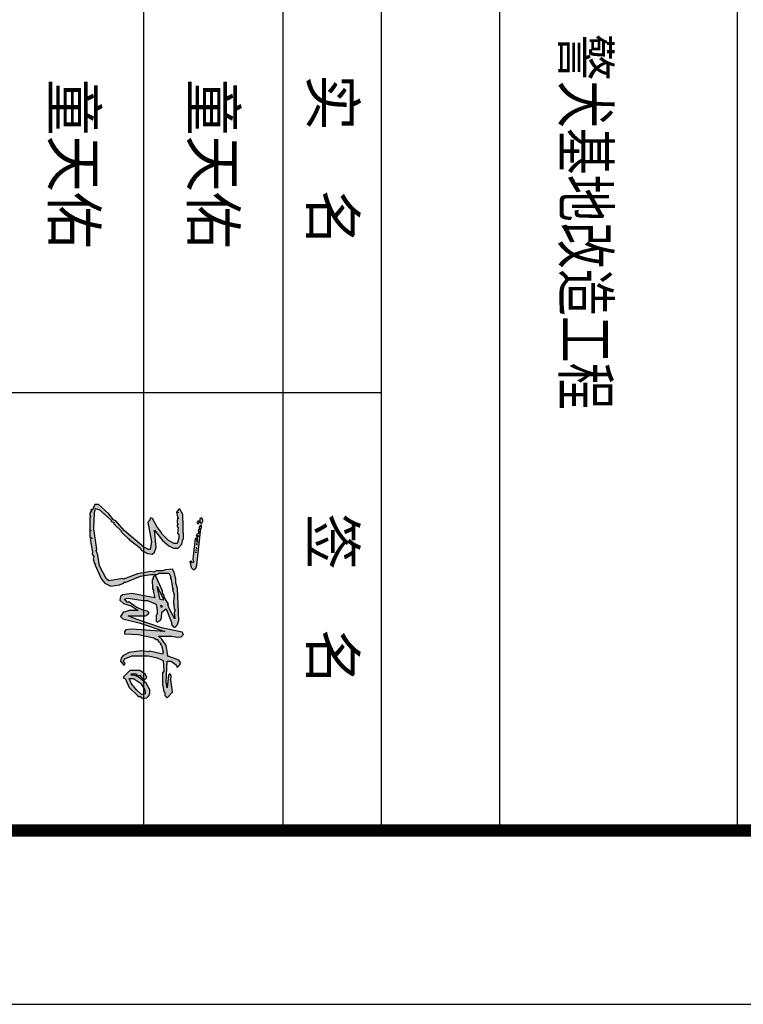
# Model space of a CAD drawing. Extents: x -424536 to -66822, y 139826 to 492209.
# Tile 16 of 69: x -248658 to -239501, y 139826 to 152290. Entities that reach past the tile are written whole.
import ezdxf
from ezdxf.enums import TextEntityAlignment as Align

# ---------------------------------------------------------------- set-up
doc = ezdxf.new("R2010")
doc.units = 0
doc.header["$LTSCALE"] = 1000
doc.header["$MEASUREMENT"] = 0
doc.layers.add('4', color=4, linetype='Continuous')
doc.layers.add('图框', color=3, linetype='Continuous')
doc.styles.add('图框', font='txt', dxfattribs={"width": 0.8})

# ---------------------------------------------------------------- blocks, each defined once
blk = doc.blocks.new('A$C44332A59')
at = {"linetype": 'Continuous'}
h = blk.add_hatch(color=0, dxfattribs=at)
h.paths.add_polyline_path([(104, 184), (41, 191), (40, 192), (36, 192), (36, 189), (37, 190), (39, 188), (43, 188), (44, 186), (48, 188), (47, 187), (50, 187), (52, 183), (55, 184), (53, 185), (53, 187), (57, 184), (65, 185), (57, 183), (59, 181), (94, 177), (99, 178), (100, 176), (97, 174), (98, 172), (108, 174), (112, 178), (109, 182)])
h.paths.add_polyline_path([(33, 192), (30, 193), (29, 194), (26, 194), (23, 192), (24, 189), (30, 189)])
h.paths.add_polyline_path([(33, 187), (31, 188), (30, 189), (28, 186), (32, 184)])
h.paths.add_polyline_path([(68, 158), (60, 160), (59, 161), (17, 160), (8, 155), (8, 153), (13, 149), (21, 151), (31, 150), (34, 152), (35, 150), (38, 150), (40, 152), (49, 151), (52, 153), (58, 153), (67, 150), (67, 145), (62, 135), (50, 123), (49, 124), (38, 115), (24, 108), (23, 104), (27, 103), (30, 100), (64, 106), (77, 104), (77, 101), (73, 93), (45, 60), (28, 45), (26, 41), (16, 33), (0, 15), (0, 9), (10, 4), (8, 3), (16, 0), (19, 0), (21, 2), (22, 0), (56, 0), (58, 4), (60, 1), (81, 5), (85, 4), (89, 7), (93, 6), (101, 8), (101, 10), (103, 9), (128, 20), (135, 26), (140, 36), (138, 51), (135, 58), (133, 59), (134, 61), (123, 87), (120, 105), (120, 115), (118, 119), (118, 136), (124, 139), (126, 138), (129, 140), (144, 142), (145, 144), (146, 142), (155, 145), (167, 144), (179, 145), (181, 147), (186, 145), (196, 146), (182, 138), (172, 134), (171, 135), (159, 128), (156, 128), (152, 125), (148, 125), (122, 113), (124, 109), (128, 109), (129, 107), (145, 108), (148, 110), (149, 109), (160, 112), (153, 72), (155, 57), (158, 53), (164, 52), (170, 58), (174, 71), (182, 83), (182, 68), (185, 59), (184, 58), (192, 53), (196, 57), (203, 85), (218, 129), (214, 72), (215, 62), (218, 60), (222, 60), (223, 84), (229, 110), (232, 114), (232, 117), (236, 118), (238, 122), (240, 121), (242, 123), (253, 126), (257, 125), (252, 103), (253, 101), (251, 89), (254, 68), (260, 57), (264, 54), (269, 53), (275, 58), (275, 60), (273, 61), (269, 58), (265, 60), (260, 73), (260, 101), (263, 116), (268, 126), (286, 127), (289, 125), (309, 125), (321, 127), (323, 129), (328, 129), (332, 133), (322, 142), (301, 139), (295, 140), (291, 138), (293, 135), (315, 133), (305, 131), (269, 133), (269, 140), (276, 149), (280, 150), (275, 155), (271, 156), (267, 153), (260, 133), (259, 134), (242, 131), (231, 124), (226, 118), (226, 141), (228, 151), (227, 157), (223, 161), (219, 159), (212, 123), (197, 80), (191, 66), (191, 96), (189, 100), (186, 102), (183, 99), (182, 93), (176, 80), (167, 67), (168, 65), (162, 60), (161, 66), (165, 92), (165, 99), (171, 114), (182, 116), (187, 116), (191, 114), (200, 114), (202, 116), (199, 121), (195, 123), (185, 124), (179, 131), (201, 140), (207, 141), (211, 146), (206, 151), (199, 153), (144, 151), (135, 148), (128, 148), (116, 145), (111, 142), (112, 130), (114, 125), (114, 114), (116, 110), (115, 105), (119, 82), (128, 58), (127, 57), (131, 33), (127, 28), (105, 17), (87, 14), (79, 11), (77, 12), (42, 7), (14, 8), (7, 10), (9, 17), (27, 37), (29, 37), (31, 42), (33, 41), (34, 44), (35, 43), (44, 53), (48, 55), (60, 68), (75, 87), (78, 88), (84, 99), (85, 107), (82, 111), (74, 114), (44, 111), (62, 125), (71, 136), (75, 144), (75, 152)])
h.paths.add_polyline_path([(141, 116), (162, 126), (164, 126), (163, 121)], flags=16)
h.paths.add_polyline_path([(173, 122), (174, 124), (176, 124), (177, 123)], flags=17)
h.paths.add_polyline_path([(332, 98), (328, 102), (326, 102), (325, 103), (318, 103), (307, 97), (296, 83), (293, 76), (293, 71), (291, 72), (291, 79), (294, 83), (293, 87), (296, 87), (298, 91), (302, 93), (297, 98), (292, 96), (285, 86), (285, 69), (296, 58), (298, 58), (299, 61), (314, 68), (328, 82), (330, 85), (329, 86), (333, 91)])
h.paths.add_polyline_path([(323, 95), (325, 95), (326, 89), (319, 81), (308, 72), (299, 68), (299, 75), (307, 87), (317, 94)], flags=16)
at = {"linetype": 'Continuous', "elevation": 13595379}
for points in [[(30, 193), (29, 194), (26, 194), (23, 192), (24, 189), (30, 189), (33, 192), (30, 193)], [(31, 188), (30, 189), (28, 186), (32, 184), (33, 187), (31, 188)], [(41, 191), (40, 192), (36, 192), (36, 189), (37, 190), (39, 188), (43, 188), (44, 186), (48, 188), (47, 187), (50, 187), (52, 183), (55, 184), (53, 185), (53, 187), (57, 184), (65, 185), (57, 183), (59, 181), (94, 177), (99, 178), (100, 176), (97, 174), (98, 172), (108, 174), (112, 178), (109, 182), (104, 184), (41, 191)], [(67, 184), (69, 184), (67, 184)], [(74, 183), (76, 184), (74, 183)], [(78, 183), (79, 183), (78, 183)], [(81, 182), (83, 182), (81, 182)], [(60, 160), (59, 161), (17, 160), (8, 155), (8, 153), (13, 149), (21, 151), (31, 150), (34, 152), (35, 150), (38, 150), (40, 152), (49, 151), (52, 153), (58, 153), (67, 150), (67, 145), (62, 135), (50, 123), (49, 124), (38, 115), (24, 108), (23, 104), (27, 103), (30, 100), (64, 106), (77, 104), (77, 101), (73, 93), (45, 60), (28, 45), (26, 41), (16, 33), (0, 15), (0, 9), (10, 4), (8, 3), (16, 0), (19, 0), (21, 2), (22, 0), (56, 0), (58, 4), (60, 1), (81, 5), (85, 4), (89, 7), (93, 6), (101, 8), (101, 10), (103, 9), (128, 20), (135, 26), (140, 36), (138, 51), (135, 58), (133, 59), (134, 61), (123, 87), (120, 105), (120, 115), (118, 119), (118, 136), (124, 139), (126, 138), (129, 140), (144, 142), (145, 144), (146, 142), (155, 145), (167, 144), (179, 145), (181, 147), (186, 145), (196, 146), (182, 138), (172, 134), (171, 135), (159, 128), (156, 128), (152, 125), (148, 125), (122, 113), (124, 109), (128, 109), (129, 107), (145, 108), (148, 110), (149, 109), (160, 112), (153, 72), (155, 57), (158, 53), (164, 52), (170, 58), (174, 71), (182, 83), (182, 68), (185, 59), (184, 58), (192, 53), (196, 57), (203, 85), (218, 129), (214, 72), (215, 62), (218, 60), (222, 60), (223, 84), (229, 110), (232, 114), (232, 117), (236, 118), (238, 122), (240, 121), (242, 123), (253, 126), (257, 125), (252, 103), (253, 101), (251, 89), (254, 68), (260, 57), (264, 54), (269, 53), (275, 58), (275, 60), (273, 61), (269, 58), (265, 60), (260, 73), (260, 101), (263, 116), (268, 126), (286, 127), (289, 125), (309, 125), (321, 127), (323, 129), (328, 129), (332, 133), (322, 142), (301, 139), (295, 140), (291, 138), (293, 135), (315, 133), (305, 131), (269, 133), (269, 140), (276, 149), (280, 150), (275, 155), (271, 156), (267, 153), (260, 133), (259, 134), (242, 131), (231, 124), (226, 118), (226, 141), (228, 151), (227, 157), (223, 161), (219, 159), (212, 123), (197, 80), (191, 66), (191, 96), (189, 100), (186, 102), (183, 99), (182, 93), (176, 80), (167, 67), (168, 65), (162, 60), (161, 66), (165, 92), (165, 99), (171, 114), (182, 116), (187, 116), (191, 114), (200, 114), (202, 116), (199, 121), (195, 123), (185, 124), (179, 131), (201, 140), (207, 141), (211, 146), (206, 151), (199, 153), (144, 151), (135, 148), (128, 148), (116, 145), (111, 142), (112, 130), (114, 125), (114, 114), (116, 110), (115, 105), (119, 82), (128, 58), (127, 57), (131, 33), (127, 28), (105, 17), (87, 14), (79, 11), (77, 12), (42, 7), (14, 8), (7, 10), (9, 17), (27, 37), (29, 37), (31, 42), (33, 41), (34, 44), (35, 43), (44, 53), (48, 55), (60, 68), (59, 69), (60, 68), (75, 87), (78, 88), (84, 99), (85, 107), (82, 111), (74, 114), (44, 111), (62, 125), (71, 136), (75, 144), (75, 152), (68, 158), (60, 160)], [(23, 152), (24, 153), (23, 152)], [(13, 152), (14, 152), (13, 152)], [(162, 126), (164, 126), (163, 121), (141, 116), (162, 126)], [(174, 124), (176, 124), (177, 123), (173, 122), (174, 124)], [(326, 102), (325, 103), (318, 103), (307, 97), (296, 83), (293, 76), (293, 71), (291, 72), (291, 79), (294, 83), (293, 87), (296, 87), (298, 91), (302, 93), (297, 98), (292, 96), (285, 86), (285, 69), (296, 58), (298, 58), (299, 61), (314, 68), (328, 82), (330, 85), (329, 86), (333, 91), (332, 98), (328, 102), (326, 102)], [(323, 95), (325, 95), (326, 89), (319, 81), (308, 72), (299, 68), (299, 75), (307, 87), (317, 94), (323, 95)], [(12, 3), (13, 3), (12, 3)], [(44, 2), (45, 2), (44, 2)]]:
    blk.add_lwpolyline(points, dxfattribs=at)

msp = doc.modelspace()

# ---------------------------------------------------------------- linework, layer by layer
at = {"color": 4, "const_width": 154}
msp.add_lwpolyline([(-178498.4, 142026.2), (-178498.4, 297786.2), (-266498.4, 297786.2), (-266498.4, 142026.2)], close=True, dxfattribs=at)
at = {"layer": '4'}
msp.add_line((-242582.9, 142026.2), (-242582.9, 157693.6), dxfattribs=at)
at = {"layer": '图框', "color": 4}
for p, q in [((-247090.9, 157693.6), (-247090.9, 142026.2)), ((-245329.4, 157693.6), (-245329.4, 142026.2)), ((-244085, 157693.6), (-244085, 142026.2)), ((-239578.8, 157693.6), (-239578.8, 142026.2)), ((-244085, 147566.8), (-257659.6, 147566.8)), ((-266498.4, 142026.2), (-178498.4, 142026.2))]:
    msp.add_line(p, q, dxfattribs=at)
at = {"layer": '图框', "color": 4, "flags": 128}
msp.add_lwpolyline([(-268698.4, 303286.2), (-268698.4, 139826.2), (-176298.4, 139826.2), (-176298.4, 303286.2), (-268698.4, 303286.2)], dxfattribs=at)

# ---------------------------------------------------------------- block references
at = {"linetype": 'Continuous', "xscale": 7.371296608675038, "yscale": 7.371296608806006, "zscale": 7.371296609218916, "rotation": 270}
msp.add_blockref('A$C44332A59', (-247772.4, 146152.3, -100215571.1), dxfattribs=at)

# ---------------------------------------------------------------- texts
at = {"layer": '图框', "color": 4, "style": '图框'}
for s, p in [('实  名', (-244974.5, 151600.4)), ('签  名', (-244974.5, 146041.4))]:
    msp.add_text(s, height=550, rotation=270, dxfattribs=at).set_placement(p)
at = {"layer": '图框', "color": 4, "style": '图框', "width": 0.8}
msp.add_attdef('警犬基地改造工程', (-241782, 152111.3), '这里是工程名称', height=572, rotation=270, dxfattribs=at)
at = {"layer": '图框', "color": 4, "style": '图框'}
for p in [(-247971.6, 150467.1), (-246210.1, 150467.1)]:
    msp.add_attdef('童天佑', text='某某某', height=550, rotation=270, dxfattribs=at).set_placement(p, align=Align.MIDDLE_CENTER)

doc.saveas('drawing.dxf')
